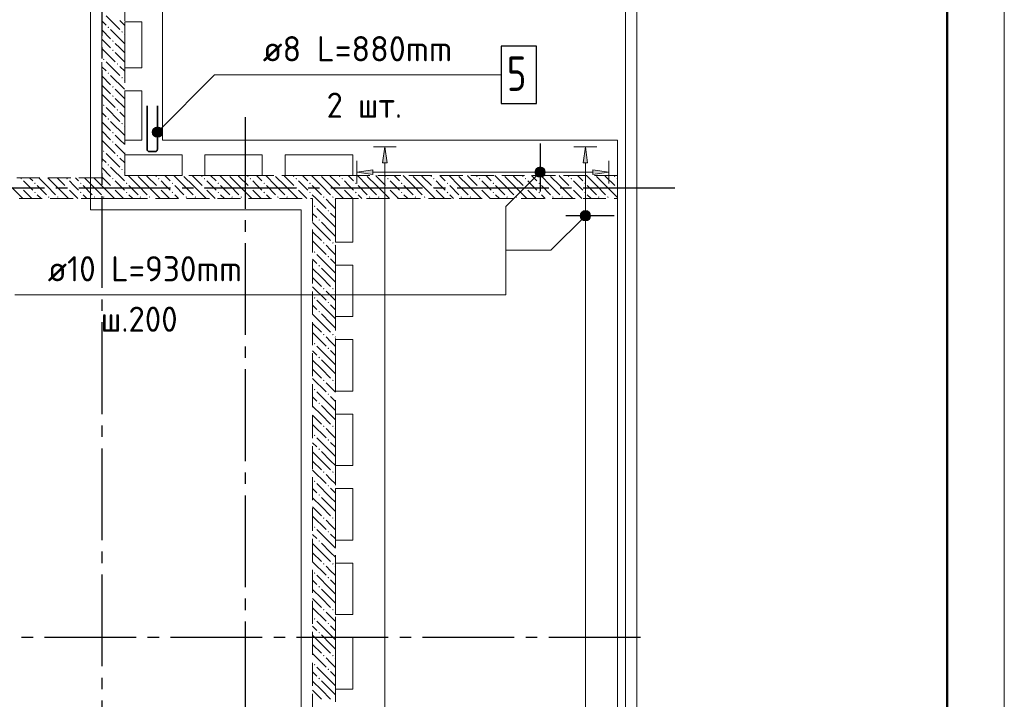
# Model space of a CAD drawing. Header units: millimetres. Extents: x 0 to 32559, y 0 to 42000.
# Tile 19 of 20: x 21108 to 29700, y 27012 to 32940. Entities that reach past the tile are written whole.
import ezdxf

# ---------------------------------------------------------------- set-up
doc = ezdxf.new("R2010")
doc.units = ezdxf.units.MM
doc.linetypes.add('______2', pattern=[270, 200, -70])
doc.linetypes.add('______5', pattern=[1100, 800, -100, 100, -100])
for name, color, linetype, lineweight in [('Standard', 7, 'Continuous', 25), ('Обрамление П-обр. равн.', 7, 'Continuous', 25), ('Оси', 40, '______5', 18), ('Позиционная метка линия выноска', 7, 'Continuous', 13), ('Позиционная метка номер позиции', 7, 'Continuous', 13), ('Фиксатор', 7, 'Continuous', 25)]:
    doc.layers.add(name, color=color, linetype=linetype, lineweight=lineweight)
doc.layers.add('ЖБ Перекрытие верхний уровень', color=7, linetype='Continuous', lineweight=25, true_color=0xe0e0ff)
doc.layers.add('ЖБ Стена верхний уровень', color=7, linetype='Continuous', lineweight=25, true_color=0x006e00)
doc.styles.add('ISOCPEUR', font='txt')

msp = doc.modelspace()

# ---------------------------------------------------------------- hatches: boundary and pattern name
at = {"layer": 'ЖБ Стена верхний уровень', "linetype": 'Continuous', "lineweight": 18, "transparency": 33554687}
for points in [[(21874.5, 32873.1), (21881, 32879.6), (21887.5, 32873.1), (21881, 32866.6)], [(21994.5, 32833.1), (22001, 32839.6), (22007.5, 32833.1), (22001, 32826.6)], [(21914.5, 32753.1), (21921, 32759.6), (21927.4, 32753.1), (21921, 32746.6)], [(21914.5, 32673.1), (21921, 32679.6), (21927.4, 32673.1), (21921, 32666.6)], [(21834.5, 32593.1), (21840.9, 32599.6), (21847.4, 32593.1), (21840.9, 32586.6)], [(21874.5, 32473.1), (21881, 32479.6), (21887.5, 32473.1), (21881, 32466.6)], [(21954.4, 32553.1), (21960.9, 32559.6), (21967.4, 32553.1), (21960.9, 32546.6)], [(21994.5, 32433.1), (22001, 32439.6), (22007.5, 32433.1), (22001, 32426.6)], [(21914.5, 32353.1), (21921, 32359.6), (21927.4, 32353.1), (21921, 32346.6)], [(21914.5, 32273.1), (21921, 32279.6), (21927.4, 32273.1), (21921, 32266.6)], [(21834.5, 32193.1), (21840.9, 32199.6), (21847.4, 32193.1), (21840.9, 32186.6)], [(21954.4, 32153.1), (21960.9, 32159.6), (21967.4, 32153.1), (21960.9, 32146.6)], [(21874.5, 32073.1), (21881, 32079.6), (21887.5, 32073.1), (21881, 32066.6)], [(21994.5, 32033.1), (22001, 32039.6), (22007.5, 32033.1), (22001, 32026.6)], [(21914.5, 31953.1), (21921, 31959.6), (21927.4, 31953.1), (21921, 31946.6)], [(21914.5, 31873.1), (21921, 31879.6), (21927.4, 31873.1), (21921, 31866.6)], [(21834.5, 31793.1), (21840.9, 31799.6), (21847.4, 31793.1), (21840.9, 31786.6)], [(21954.4, 31753.1), (21960.9, 31759.6), (21967.4, 31753.1), (21960.9, 31746.6)], [(21874.5, 31673.1), (21881, 31679.6), (21887.5, 31673.1), (21881, 31666.6)], [(21994.5, 31633.1), (22001, 31639.6), (22007.5, 31633.1), (22001, 31626.6)], [(21114.5, 31553.1), (21121, 31559.6), (21127.4, 31553.1), (21121, 31546.6)], [(21514.5, 31553.1), (21521, 31559.6), (21527.4, 31553.1), (21521, 31546.6)], [(21914.5, 31553.1), (21921, 31559.6), (21927.4, 31553.1), (21921, 31546.6)], [(22314.5, 31553.1), (22321, 31559.6), (22327.4, 31553.1), (22321, 31546.6)], [(22714.5, 31553.1), (22721, 31559.6), (22727.4, 31553.1), (22721, 31546.6)], [(23114.5, 31553.1), (23121, 31559.6), (23127.4, 31553.1), (23121, 31546.6)], [(23514.5, 31553.1), (23521, 31559.6), (23527.4, 31553.1), (23521, 31546.6)], [(23914.5, 31553.1), (23921, 31559.6), (23927.4, 31553.1), (23921, 31546.6)], [(24314.5, 31553.1), (24321, 31559.6), (24327.4, 31553.1), (24321, 31546.6)], [(24714.5, 31553.1), (24721, 31559.6), (24727.4, 31553.1), (24721, 31546.6)], [(25114.5, 31553.1), (25121, 31559.6), (25127.4, 31553.1), (25121, 31546.6)], [(25514.5, 31553.1), (25521, 31559.6), (25527.4, 31553.1), (25521, 31546.6)], [(25914.5, 31553.1), (25921, 31559.6), (25927.4, 31553.1), (25921, 31546.6)], [(26314.5, 31553.1), (26321, 31559.6), (26324, 31556.6), (26324, 31549.7), (26321, 31546.6)], [(21114.5, 31473.1), (21121, 31479.6), (21127.4, 31473.1), (21121, 31466.6)], [(21234.5, 31513.1), (21240.9, 31519.6), (21247.4, 31513.1), (21240.9, 31506.6)], [(21514.5, 31473.1), (21521, 31479.6), (21527.4, 31473.1), (21521, 31466.6)], [(21634.5, 31513.1), (21640.9, 31519.6), (21647.4, 31513.1), (21640.9, 31506.6)], [(21914.5, 31473.1), (21921, 31479.6), (21927.4, 31473.1), (21921, 31466.6)], [(22034.5, 31513.1), (22040.9, 31519.6), (22047.4, 31513.1), (22040.9, 31506.6)], [(22314.5, 31473.1), (22321, 31479.6), (22327.4, 31473.1), (22321, 31466.6)], [(22434.5, 31513.1), (22440.9, 31519.6), (22447.4, 31513.1), (22440.9, 31506.6)], [(22714.5, 31473.1), (22721, 31479.6), (22727.4, 31473.1), (22721, 31466.6)], [(22834.5, 31513.1), (22840.9, 31519.6), (22847.4, 31513.1), (22840.9, 31506.6)], [(23114.5, 31473.1), (23121, 31479.6), (23127.4, 31473.1), (23121, 31466.6)], [(23234.5, 31513.1), (23240.9, 31519.6), (23247.4, 31513.1), (23240.9, 31506.6)], [(23514.5, 31473.1), (23521, 31479.6), (23527.4, 31473.1), (23521, 31466.6)], [(23634.5, 31513.1), (23640.9, 31519.6), (23647.4, 31513.1), (23640.9, 31506.6)], [(23914.5, 31473.1), (23921, 31479.6), (23927.4, 31473.1), (23921, 31466.6)], [(24034.5, 31513.1), (24040.9, 31519.6), (24047.4, 31513.1), (24040.9, 31506.6)], [(24314.5, 31473.1), (24321, 31479.6), (24327.4, 31473.1), (24321, 31466.6)], [(24434.5, 31513.1), (24440.9, 31519.6), (24447.4, 31513.1), (24440.9, 31506.6)], [(24714.5, 31473.1), (24721, 31479.6), (24727.4, 31473.1), (24721, 31466.6)], [(24834.5, 31513.1), (24840.9, 31519.6), (24847.4, 31513.1), (24840.9, 31506.6)], [(25114.5, 31473.1), (25121, 31479.6), (25127.4, 31473.1), (25121, 31466.6)], [(25234.5, 31513.1), (25240.9, 31519.6), (25247.4, 31513.1), (25240.9, 31506.6)], [(25514.5, 31473.1), (25521, 31479.6), (25527.4, 31473.1), (25521, 31466.6)], [(25634.5, 31513.1), (25640.9, 31519.6), (25647.4, 31513.1), (25640.9, 31506.6)], [(25914.5, 31473.1), (25921, 31479.6), (25927.4, 31473.1), (25921, 31466.6)], [(26034.5, 31513.1), (26040.9, 31519.6), (26047.4, 31513.1), (26040.9, 31506.6)], [(26314.5, 31473.1), (26321, 31479.6), (26324, 31476.6), (26324, 31469.7), (26321, 31466.6)], [(21234.5, 31433.1), (21240.9, 31439.6), (21247.4, 31433.1), (21240.9, 31426.6)], [(21354.4, 31393.1), (21360.9, 31399.6), (21367.4, 31393.1), (21360.9, 31386.6)], [(21434.5, 31393.1), (21440.9, 31399.6), (21447.4, 31393.1), (21440.9, 31386.6)], [(21634.5, 31433.1), (21640.9, 31439.6), (21647.4, 31433.1), (21640.9, 31426.6)], [(21754.4, 31393.1), (21760.9, 31399.6), (21767.4, 31393.1), (21760.9, 31386.6)], [(21834.5, 31393.1), (21840.9, 31399.6), (21847.4, 31393.1), (21840.9, 31386.6)], [(22034.5, 31433.1), (22040.9, 31439.6), (22047.4, 31433.1), (22040.9, 31426.6)], [(22154.4, 31393.1), (22160.9, 31399.6), (22167.4, 31393.1), (22160.9, 31386.6)], [(22234.5, 31393.1), (22240.9, 31399.6), (22247.4, 31393.1), (22240.9, 31386.6)], [(22434.5, 31433.1), (22440.9, 31439.6), (22447.4, 31433.1), (22440.9, 31426.6)], [(22554.4, 31393.1), (22560.9, 31399.6), (22567.4, 31393.1), (22560.9, 31386.6)], [(22634.5, 31393.1), (22640.9, 31399.6), (22647.4, 31393.1), (22640.9, 31386.6)], [(22834.5, 31433.1), (22840.9, 31439.6), (22847.4, 31433.1), (22840.9, 31426.6)], [(22954.4, 31393.1), (22960.9, 31399.6), (22967.4, 31393.1), (22960.9, 31386.6)], [(23034.5, 31393.1), (23040.9, 31399.6), (23047.4, 31393.1), (23040.9, 31386.6)], [(23234.5, 31433.1), (23240.9, 31439.6), (23247.4, 31433.1), (23240.9, 31426.6)], [(23354.4, 31393.1), (23360.9, 31399.6), (23367.4, 31393.1), (23360.9, 31386.6)], [(23434.5, 31393.1), (23440.9, 31399.6), (23447.4, 31393.1), (23440.9, 31386.6)], [(23634.5, 31433.1), (23640.9, 31439.6), (23647.4, 31433.1), (23640.9, 31426.6)], [(23754.4, 31393.1), (23760.9, 31399.6), (23767.4, 31393.1), (23760.9, 31386.6)], [(23834.5, 31393.1), (23840.9, 31399.6), (23847.4, 31393.1), (23840.9, 31386.6)], [(24034.5, 31433.1), (24040.9, 31439.6), (24047.4, 31433.1), (24040.9, 31426.6)], [(24154.4, 31393.1), (24160.9, 31399.6), (24167.4, 31393.1), (24160.9, 31386.6)], [(24234.5, 31393.1), (24240.9, 31399.6), (24247.4, 31393.1), (24240.9, 31386.6)], [(24434.5, 31433.1), (24440.9, 31439.6), (24447.4, 31433.1), (24440.9, 31426.6)], [(24554.4, 31393.1), (24560.9, 31399.6), (24567.4, 31393.1), (24560.9, 31386.6)], [(24634.5, 31393.1), (24640.9, 31399.6), (24647.4, 31393.1), (24640.9, 31386.6)], [(24834.5, 31433.1), (24840.9, 31439.6), (24847.4, 31433.1), (24840.9, 31426.6)], [(24954.4, 31393.1), (24960.9, 31399.6), (24967.4, 31393.1), (24960.9, 31386.6)], [(25034.5, 31393.1), (25040.9, 31399.6), (25047.4, 31393.1), (25040.9, 31386.6)], [(25234.5, 31433.1), (25240.9, 31439.6), (25247.4, 31433.1), (25240.9, 31426.6)], [(25354.4, 31393.1), (25360.9, 31399.6), (25367.4, 31393.1), (25360.9, 31386.6)], [(25434.5, 31393.1), (25440.9, 31399.6), (25447.4, 31393.1), (25440.9, 31386.6)], [(25634.5, 31433.1), (25640.9, 31439.6), (25647.4, 31433.1), (25640.9, 31426.6)], [(25754.4, 31393.1), (25760.9, 31399.6), (25767.4, 31393.1), (25760.9, 31386.6)], [(25834.5, 31393.1), (25840.9, 31399.6), (25847.4, 31393.1), (25840.9, 31386.6)], [(26034.5, 31433.1), (26040.9, 31439.6), (26047.4, 31433.1), (26040.9, 31426.6)], [(26154.4, 31393.1), (26160.9, 31399.6), (26167.4, 31393.1), (26160.9, 31386.6)], [(26234.5, 31393.1), (26240.9, 31399.6), (26247.4, 31393.1), (26240.9, 31386.6)], [(23674.5, 31313.1), (23681, 31319.6), (23687.5, 31313.1), (23681, 31306.6)], [(23794.5, 31273.1), (23801, 31279.6), (23807.5, 31273.1), (23801, 31266.6)], [(23714.5, 31193.1), (23721, 31199.6), (23727.4, 31193.1), (23721, 31186.6)], [(23754.4, 30993.1), (23760.9, 30999.6), (23767.4, 30993.1), (23760.9, 30986.6)], [(23834.5, 30993.1), (23840.9, 30999.6), (23847.4, 30993.1), (23840.9, 30986.6)], [(23674.5, 30913.1), (23681, 30919.6), (23687.5, 30913.1), (23681, 30906.6)], [(23794.5, 30873.1), (23801, 30879.6), (23807.5, 30873.1), (23801, 30866.6)], [(23714.5, 30793.1), (23721, 30799.6), (23727.4, 30793.1), (23721, 30786.6)], [(23754.4, 30593.1), (23760.9, 30599.6), (23767.4, 30593.1), (23760.9, 30586.6)], [(23834.5, 30593.1), (23840.9, 30599.6), (23847.4, 30593.1), (23840.9, 30586.6)], [(23674.5, 30513.1), (23681, 30519.6), (23687.5, 30513.1), (23681, 30506.6)], [(23794.5, 30473.1), (23801, 30479.6), (23807.5, 30473.1), (23801, 30466.6)], [(23714.5, 30393.1), (23721, 30399.6), (23727.4, 30393.1), (23721, 30386.6)], [(23754.4, 30193.1), (23760.9, 30199.6), (23767.4, 30193.1), (23760.9, 30186.6)], [(23834.5, 30193.1), (23840.9, 30199.6), (23847.4, 30193.1), (23840.9, 30186.6)], [(23674.5, 30113.1), (23681, 30119.6), (23687.5, 30113.1), (23681, 30106.6)], [(23794.5, 30073.1), (23801, 30079.6), (23807.5, 30073.1), (23801, 30066.6)], [(23714.5, 29993.1), (23721, 29999.6), (23727.4, 29993.1), (23721, 29986.6)], [(23754.4, 29793.1), (23760.9, 29799.6), (23767.4, 29793.1), (23760.9, 29786.6)], [(23834.5, 29793.1), (23840.9, 29799.6), (23847.4, 29793.1), (23840.9, 29786.6)], [(23674.5, 29713.1), (23681, 29719.6), (23687.5, 29713.1), (23681, 29706.6)], [(23794.5, 29673.1), (23801, 29679.6), (23807.5, 29673.1), (23801, 29666.6)], [(23714.5, 29593.1), (23721, 29599.6), (23727.4, 29593.1), (23721, 29586.6)], [(23754.4, 29393.1), (23760.9, 29399.6), (23767.4, 29393.1), (23760.9, 29386.6)], [(23834.5, 29393.1), (23840.9, 29399.6), (23847.4, 29393.1), (23840.9, 29386.6)], [(23674.5, 29313.1), (23681, 29319.6), (23687.5, 29313.1), (23681, 29306.6)], [(23794.5, 29273.1), (23801, 29279.6), (23807.5, 29273.1), (23801, 29266.6)], [(23714.5, 29193.1), (23721, 29199.6), (23727.4, 29193.1), (23721, 29186.6)], [(23754.4, 28993.1), (23760.9, 28999.6), (23767.4, 28993.1), (23760.9, 28986.6)], [(23834.5, 28993.1), (23840.9, 28999.6), (23847.4, 28993.1), (23840.9, 28986.6)], [(23674.5, 28913.1), (23681, 28919.6), (23687.5, 28913.1), (23681, 28906.6)], [(23794.5, 28873.1), (23801, 28879.6), (23807.5, 28873.1), (23801, 28866.6)], [(23714.5, 28793.1), (23721, 28799.6), (23727.4, 28793.1), (23721, 28786.6)], [(23754.4, 28593.1), (23760.9, 28599.6), (23767.4, 28593.1), (23760.9, 28586.6)], [(23834.5, 28593.1), (23840.9, 28599.6), (23847.4, 28593.1), (23840.9, 28586.6)], [(23674.5, 28513.1), (23681, 28519.6), (23687.5, 28513.1), (23681, 28506.6)], [(23794.5, 28473.1), (23801, 28479.6), (23807.5, 28473.1), (23801, 28466.6)], [(23714.5, 28393.1), (23721, 28399.6), (23727.4, 28393.1), (23721, 28386.6)], [(23754.4, 28193.1), (23760.9, 28199.6), (23767.4, 28193.1), (23760.9, 28186.6)], [(23834.5, 28193.1), (23840.9, 28199.6), (23847.4, 28193.1), (23840.9, 28186.6)], [(23674.5, 28113.1), (23681, 28119.6), (23687.5, 28113.1), (23681, 28106.6)], [(23794.5, 28073.1), (23801, 28079.6), (23807.5, 28073.1), (23801, 28066.6)], [(23714.5, 27993.1), (23721, 27999.6), (23727.4, 27993.1), (23721, 27986.6)], [(23754.4, 27793.1), (23760.9, 27799.6), (23767.4, 27793.1), (23760.9, 27786.6)], [(23834.5, 27793.1), (23840.9, 27799.6), (23847.4, 27793.1), (23840.9, 27786.6)], [(23674.5, 27713.1), (23681, 27719.6), (23687.5, 27713.1), (23681, 27706.6)], [(23794.5, 27673.1), (23801, 27679.6), (23807.5, 27673.1), (23801, 27666.6)], [(23714.5, 27593.1), (23721, 27599.6), (23727.4, 27593.1), (23721, 27586.6)], [(23754.4, 27393.1), (23760.9, 27399.6), (23767.4, 27393.1), (23760.9, 27386.6)], [(23834.5, 27393.1), (23840.9, 27399.6), (23847.4, 27393.1), (23840.9, 27386.6)], [(23674.5, 27313.1), (23681, 27319.6), (23687.5, 27313.1), (23681, 27306.6)], [(23794.5, 27273.1), (23801, 27279.6), (23807.5, 27273.1), (23801, 27266.6)], [(23714.5, 27193.1), (23721, 27199.6), (23727.4, 27193.1), (23721, 27186.6)]]:
    msp.add_hatch(color=7, dxfattribs=at).paths.add_polyline_path(points, flags=16)
at = {"layer": 'Обрамление П-обр. равн.', "linetype": 'Continuous', "lineweight": 13, "transparency": 33554687}
for points in [[(24314, 31690), (24294, 31830), (24274, 31690)], [(26064, 31690), (26044, 31830), (26024, 31690)], [(25610.3, 31587.5), (25610.3, 31632.5), (25604, 31610)], [(25610.3, 31632.5), (25626.5, 31571.3), (25626.5, 31648.7)], [(25610.3, 31632.5), (25610.3, 31587.5), (25626.5, 31571.3)], [(25626.5, 31648.7), (25649, 31565), (25649, 31655)], [(25626.5, 31648.7), (25626.5, 31571.3), (25649, 31565)], [(25649, 31655), (25649, 31565), (25671.5, 31571.3)], [(25649, 31655), (25671.5, 31571.3), (25671.5, 31648.7)], [(25671.5, 31648.7), (25671.5, 31571.3), (25687.7, 31587.5)], [(25671.5, 31648.7), (25687.7, 31587.5), (25687.7, 31632.5)], [(25687.7, 31632.5), (25687.7, 31587.5), (25694, 31610)], [(26109, 31590), (26249, 31610), (26109, 31630)], [(25999, 31230), (26089, 31230), (26082.7, 31252.5)], [(25999, 31230), (26082.7, 31252.5), (26005.3, 31252.5)], [(26005.3, 31207.5), (26089, 31230), (25999, 31230)], [(26005.3, 31252.5), (26082.7, 31252.5), (26066.5, 31268.7)], [(26005.3, 31252.5), (26066.5, 31268.7), (26021.5, 31268.7)], [(26005.3, 31207.5), (26082.7, 31207.5), (26089, 31230)], [(26021.5, 31191.3), (26082.7, 31207.5), (26005.3, 31207.5)], [(26021.5, 31268.7), (26066.5, 31268.7), (26044, 31275)], [(26021.5, 31191.3), (26066.5, 31191.3), (26082.7, 31207.5)], [(26066.5, 31191.3), (26021.5, 31191.3), (26044, 31185)]]:
    msp.add_hatch(color=7, dxfattribs=at).paths.add_polyline_path(points)
msp.add_hatch(color=7, dxfattribs=at).paths.add_polyline_path([(24189, 31590), (24049, 31610), (24189, 31630)], flags=16)
at = {"layer": 'Позиционная метка номер позиции', "linetype": 'Continuous', "lineweight": 13, "transparency": 33554687}
for points in [[(22265.7, 31970.5), (22340.8, 31927.2), (22277.2, 31990.8)], [(22265.7, 31947.5), (22320.5, 31915.7), (22265.7, 31970.5)], [(22265.7, 31970.5), (22320.5, 31915.7), (22340.8, 31927.2)], [(22277.2, 31990.8), (22352.3, 31947.5), (22297.5, 32002.3)], [(22277.2, 31990.8), (22340.8, 31927.2), (22352.3, 31947.5)], [(22297.5, 32002.3), (22352.3, 31947.5), (22352.3, 31970.5)], [(22297.5, 32002.3), (22352.3, 31970.5), (22320.5, 32002.3)], [(22320.5, 32002.3), (22352.3, 31970.5), (22340.8, 31990.8)], [(22297.5, 31915.7), (22265.7, 31947.5), (22277.2, 31927.2)], [(22265.7, 31947.5), (22297.5, 31915.7), (22320.5, 31915.7)], [(25680.8, 31578.2), (25617.2, 31641.8), (25605.7, 31621.5)], [(25680.8, 31578.2), (25605.7, 31621.5), (25660.4, 31566.7)], [(25660.4, 31566.7), (25605.7, 31621.5), (25605.7, 31598.5)], [(25692.3, 31598.5), (25637.5, 31653.3), (25617.2, 31641.8)], [(25692.3, 31598.5), (25617.2, 31641.8), (25680.8, 31578.2)], [(25692.3, 31621.5), (25660.4, 31653.3), (25637.5, 31653.3)], [(25692.3, 31621.5), (25637.5, 31653.3), (25692.3, 31598.5)], [(25660.4, 31653.3), (25692.3, 31621.5), (25680.8, 31641.8)], [(25660.4, 31566.7), (25605.7, 31598.5), (25637.5, 31566.7)], [(25637.5, 31566.7), (25605.7, 31598.5), (25617.2, 31578.2)], [(26075.8, 31198.2), (26012.2, 31261.8), (26000.7, 31241.5)], [(26075.8, 31198.2), (26000.7, 31241.5), (26055.5, 31186.7)], [(26055.5, 31186.7), (26000.7, 31241.5), (26000.7, 31218.5)], [(26055.5, 31186.7), (26000.7, 31218.5), (26032.5, 31186.7)], [(26032.5, 31186.7), (26000.7, 31218.5), (26012.2, 31198.2)], [(26087.3, 31218.5), (26032.5, 31273.3), (26012.2, 31261.8)], [(26087.3, 31218.5), (26012.2, 31261.8), (26075.8, 31198.2)], [(26087.3, 31241.5), (26055.5, 31273.3), (26032.5, 31273.3)], [(26087.3, 31241.5), (26032.5, 31273.3), (26087.3, 31218.5)], [(26055.5, 31273.3), (26087.3, 31241.5), (26075.8, 31261.8)]]:
    msp.add_hatch(color=7, dxfattribs=at).paths.add_polyline_path(points)

# ---------------------------------------------------------------- linework, layer by layer
at = {"layer": 'Standard', "color": 7, "linetype": 'Continuous', "lineweight": 13, "transparency": 33554687}
msp.add_lwpolyline([(0, 0), (29700, 0), (29700, 42000), (0, 42000), (0, 0)], close=True, dxfattribs=at)
at = {"layer": 'Standard', "color": 7, "linetype": 'Continuous', "lineweight": 50, "transparency": 33554687}
msp.add_lwpolyline([(2000, 41500), (29200, 41500), (29200, 500), (2000, 500), (2000, 41500)], close=True, dxfattribs=at)
at = {"layer": 'Standard', "color": 254, "linetype": 'Continuous', "lineweight": 13, "true_color": 0xc4c4ff, "transparency": 33554687}
for points in [[(7219, 16759), (26494, 16759), (26494, 38671), (7219, 38671), (7219, 16759)], [(7319, 16859), (26394, 16859), (26394, 38571), (7319, 38571), (7319, 16859)]]:
    msp.add_lwpolyline(points, dxfattribs=at)
at = {"layer": 'ЖБ Перекрытие верхний уровень', "color": 7, "linetype": 'Continuous', "lineweight": 18, "transparency": 33554687}
for p, q in [((22354, 31890), (22354, 38500)), ((22024, 32520), (22024, 32920)), ((22024, 32920), (22174, 32920)), ((22174, 32920), (22174, 32520)), ((22174, 32520), (22024, 32520)), ((22024, 32320), (22174, 32320)), ((22024, 31890), (22024, 32320)), ((22174, 32320), (22174, 31890)), ((22174, 31890), (22024, 31890)), ((26324, 31890), (22354, 31890)), ((26324, 23210), (26324, 31890)), ((22024, 31760), (22524, 31760)), ((22024, 31580), (22024, 31760)), ((22524, 31760), (22524, 31580)), ((22724, 31580), (22724, 31760)), ((22724, 31760), (23224, 31760)), ((23224, 31760), (23224, 31580)), ((23424, 31760), (24014, 31760)), ((23424, 31580), (23424, 31760)), ((24014, 31760), (24014, 31580)), ((22524, 31580), (22024, 31580)), ((23224, 31580), (22724, 31580)), ((24014, 31580), (23424, 31580)), ((23864, 31380), (24014, 31380)), ((23864, 31000), (23864, 31380)), ((24014, 31380), (24014, 31000)), ((24014, 31000), (23864, 31000)), ((23864, 30350), (23864, 30800)), ((23864, 30800), (24014, 30800)), ((24014, 30800), (24014, 30350)), ((24014, 30350), (23864, 30350)), ((23864, 30150), (24014, 30150)), ((23864, 29700), (23864, 30150)), ((24014, 30150), (24014, 29700)), ((24014, 29700), (23864, 29700)), ((23864, 29050), (23864, 29500)), ((23864, 29500), (24014, 29500)), ((24014, 29500), (24014, 29050)), ((24014, 29050), (23864, 29050)), ((23864, 28850), (24014, 28850)), ((23864, 28400), (23864, 28850)), ((24014, 28850), (24014, 28400)), ((24014, 28400), (23864, 28400)), ((23864, 27750), (23864, 28200)), ((23864, 28200), (24014, 28200)), ((24014, 28200), (24014, 27750)), ((24014, 27750), (23864, 27750)), ((23864, 27550), (24014, 27550)), ((23864, 27100), (23864, 27550)), ((24014, 27550), (24014, 27100)), ((24014, 27100), (23864, 27100))]:
    msp.add_line(p, q, dxfattribs=at)
at = {"layer": 'ЖБ Стена верхний уровень', "color": 251, "linetype": '______2', "lineweight": 13, "true_color": 0x656565, "transparency": 33554687}
for p, q in [((21824, 37970), (21824, 31560)), ((22024, 31580), (22024, 37970)), ((21824, 31560), (16244, 31560)), ((23864, 31580), (22024, 31580)), ((26324, 31580), (23864, 31580)), ((26324, 31380), (26324, 31580)), ((16244, 31380), (21824, 31380)), ((21824, 31380), (22024, 31380)), ((22024, 31380), (23664, 31380)), ((23664, 31380), (23664, 26430)), ((23864, 26450), (23864, 31380)), ((23864, 31380), (26324, 31380))]:
    msp.add_line(p, q, dxfattribs=at)
at = {"layer": 'ЖБ Стена верхний уровень', "color": 9, "linetype": 'Continuous', "lineweight": 18, "true_color": 0xc7c7c7, "transparency": 33554687}
for p, q in [((21860.9, 32893.1), (21824, 32930.1)), ((21860.9, 32973.1), (21981, 32853.1)), ((21981, 32933.1), (22024, 32890.1)), ((21824, 32850.1), (21901, 32773.1)), ((21901, 32853.1), (22021, 32733.1)), ((21824, 32770.1), (21901, 32693.1)), ((22024, 32810.1), (22021, 32813.1)), ((21824, 32690.1), (21940.9, 32573.1)), ((21981, 32693.1), (21940.9, 32733.1)), ((21940.9, 32653.1), (22024, 32570.1)), ((22021, 32653.1), (21981, 32693.1)), ((21860.9, 32573.1), (21981, 32453.1)), ((21860.9, 32493.1), (21824, 32530.1)), ((21981, 32533.1), (22024, 32490.1)), ((21824, 32450.1), (21901, 32373.1)), ((21901, 32453.1), (22021, 32333.1)), ((22024, 32410.1), (22021, 32413.1)), ((21824, 32370.1), (21901, 32293.1)), ((21981, 32293.1), (21940.9, 32333.1)), ((21824, 32290.1), (21940.9, 32173.1)), ((21940.9, 32253.1), (22024, 32170.1)), ((22021, 32253.1), (21981, 32293.1)), ((21860.9, 32173.1), (21981, 32053.1)), ((21860.9, 32093.1), (21824, 32130.1)), ((21824, 32050.1), (21901, 31973.1)), ((21901, 32053.1), (22021, 31933.1)), ((21981, 32133.1), (22024, 32090.1)), ((21824, 31970.1), (21901, 31893.1)), ((22024, 32010.1), (22021, 32013.1)), ((21824, 31890.1), (21940.9, 31773.1)), ((21981, 31893.1), (21940.9, 31933.1)), ((22021, 31853.1), (21981, 31893.1)), ((21940.9, 31853.1), (22024, 31770.1)), ((21860.9, 31693.1), (21824, 31730.1)), ((21860.9, 31773.1), (21981, 31653.1)), ((21981, 31733.1), (22024, 31690.1)), ((21824, 31650.1), (21901, 31573.1)), ((21901, 31653.1), (22021, 31533.1)), ((21194.1, 31560), (21221, 31533.1)), ((21340.9, 31493.1), (21274.1, 31560)), ((21354.1, 31560), (21421, 31493.1)), ((21434.1, 31560), (21501, 31493.1)), ((21594.1, 31560), (21621, 31533.1)), ((21740.9, 31493.1), (21674.1, 31560)), ((21754.1, 31560), (21821, 31493.1)), ((21824, 31570.1), (21901, 31493.1)), ((22024, 31610.1), (22021, 31613.1)), ((22140.9, 31493.1), (22054.1, 31580)), ((22140.9, 31573.1), (22221, 31493.1)), ((22221, 31573.1), (22214.1, 31580)), ((22221, 31573.1), (22301, 31493.1)), ((22294.1, 31580), (22301, 31573.1)), ((22374.1, 31580), (22421, 31533.1)), ((22540.9, 31493.1), (22454.1, 31580)), ((22540.9, 31573.1), (22621, 31493.1)), ((22621, 31573.1), (22614.1, 31580)), ((22621, 31573.1), (22701, 31493.1)), ((22694.1, 31580), (22701, 31573.1)), ((22774.1, 31580), (22821, 31533.1)), ((22940.9, 31493.1), (22854.1, 31580)), ((22940.9, 31573.1), (23021, 31493.1)), ((23021, 31573.1), (23014.1, 31580)), ((23021, 31573.1), (23101, 31493.1)), ((23094.1, 31580), (23101, 31573.1)), ((23174.1, 31580), (23221, 31533.1)), ((23340.9, 31493.1), (23254.1, 31580)), ((23340.9, 31573.1), (23421, 31493.1)), ((23421, 31573.1), (23414.1, 31580)), ((23421, 31573.1), (23501, 31493.1)), ((23494.1, 31580), (23501, 31573.1)), ((23574.1, 31580), (23621, 31533.1)), ((23740.9, 31493.1), (23654.1, 31580)), ((23740.9, 31573.1), (23821, 31493.1)), ((23821, 31573.1), (23814.1, 31580)), ((23821, 31573.1), (23864, 31530.1)), ((23894.1, 31580), (23901, 31573.1)), ((23974.1, 31580), (24021, 31533.1)), ((24140.9, 31493.1), (24054.1, 31580)), ((24140.9, 31573.1), (24221, 31493.1)), ((24221, 31573.1), (24214.1, 31580)), ((24221, 31573.1), (24301, 31493.1)), ((24294.1, 31580), (24301, 31573.1)), ((24374.1, 31580), (24421, 31533.1)), ((24540.9, 31493.1), (24454.1, 31580)), ((24540.9, 31573.1), (24621, 31493.1)), ((24621, 31573.1), (24614.1, 31580)), ((24621, 31573.1), (24701, 31493.1)), ((24694.1, 31580), (24701, 31573.1)), ((24774.1, 31580), (24821, 31533.1)), ((24940.9, 31493.1), (24854.1, 31580)), ((24940.9, 31573.1), (25021, 31493.1)), ((25021, 31573.1), (25014.1, 31580)), ((25021, 31573.1), (25101, 31493.1)), ((25094.1, 31580), (25101, 31573.1)), ((25174.1, 31580), (25221, 31533.1)), ((25340.9, 31493.1), (25254.1, 31580)), ((25340.9, 31573.1), (25421, 31493.1)), ((25421, 31573.1), (25414.1, 31580)), ((25421, 31573.1), (25501, 31493.1)), ((25494.1, 31580), (25501, 31573.1)), ((25574.1, 31580), (25621, 31533.1)), ((25740.9, 31493.1), (25654.1, 31580)), ((25740.9, 31573.1), (25821, 31493.1)), ((25821, 31573.1), (25814.1, 31580)), ((25821, 31573.1), (25901, 31493.1)), ((25894.1, 31580), (25901, 31573.1)), ((25974.1, 31580), (26021, 31533.1)), ((26140.9, 31493.1), (26054.1, 31580)), ((26140.9, 31573.1), (26221, 31493.1)), ((26221, 31573.1), (26214.1, 31580)), ((26221, 31573.1), (26301, 31493.1)), ((26294.1, 31580), (26301, 31573.1)), ((21021, 31493.1), (21134.1, 31380)), ((21181, 31493.1), (21140.9, 31533.1)), ((21140.9, 31453.1), (21214.1, 31380)), ((21221, 31453.1), (21181, 31493.1)), ((21260.9, 31493.1), (21340.9, 31413.1)), ((21340.9, 31493.1), (21421, 31413.1)), ((21421, 31493.1), (21534.1, 31380)), ((21581, 31493.1), (21540.9, 31533.1)), ((21540.9, 31453.1), (21614.1, 31380)), ((21621, 31453.1), (21581, 31493.1)), ((21660.9, 31493.1), (21740.9, 31413.1)), ((21740.9, 31493.1), (21821, 31413.1)), ((21821, 31493.1), (21824, 31490.1)), ((21824, 31490.1), (21934.1, 31380)), ((21981, 31493.1), (21940.9, 31533.1)), ((21940.9, 31453.1), (22014.1, 31380)), ((22021, 31453.1), (21981, 31493.1)), ((22060.9, 31493.1), (22140.9, 31413.1)), ((22140.9, 31493.1), (22221, 31413.1)), ((22221, 31493.1), (22334.1, 31380)), ((22381, 31493.1), (22340.9, 31533.1)), ((22340.9, 31453.1), (22414.1, 31380)), ((22421, 31453.1), (22381, 31493.1)), ((22460.9, 31493.1), (22540.9, 31413.1)), ((22540.9, 31493.1), (22621, 31413.1)), ((22621, 31493.1), (22734.1, 31380)), ((22781, 31493.1), (22740.9, 31533.1)), ((22740.9, 31453.1), (22814.1, 31380)), ((22821, 31453.1), (22781, 31493.1)), ((22860.9, 31493.1), (22940.9, 31413.1)), ((22940.9, 31493.1), (23021, 31413.1)), ((23021, 31493.1), (23134.1, 31380)), ((23181, 31493.1), (23140.9, 31533.1)), ((23140.9, 31453.1), (23214.1, 31380)), ((23221, 31453.1), (23181, 31493.1)), ((23260.9, 31493.1), (23340.9, 31413.1)), ((23340.9, 31493.1), (23421, 31413.1)), ((23421, 31493.1), (23534.1, 31380)), ((23581, 31493.1), (23540.9, 31533.1)), ((23540.9, 31453.1), (23614.1, 31380)), ((23621, 31453.1), (23581, 31493.1)), ((23660.9, 31493.1), (23740.9, 31413.1)), ((23740.9, 31493.1), (23821, 31413.1)), ((23821, 31493.1), (23864, 31450.1)), ((23864, 31530.1), (23901, 31493.1)), ((23864, 31450.1), (23934.1, 31380)), ((23981, 31493.1), (23940.9, 31533.1)), ((23940.9, 31453.1), (24014.1, 31380)), ((24021, 31453.1), (23981, 31493.1)), ((24060.9, 31493.1), (24140.9, 31413.1)), ((24140.9, 31493.1), (24221, 31413.1)), ((24221, 31493.1), (24334.1, 31380)), ((24381, 31493.1), (24340.9, 31533.1)), ((24340.9, 31453.1), (24414.1, 31380)), ((24421, 31453.1), (24381, 31493.1)), ((24460.9, 31493.1), (24540.9, 31413.1)), ((24540.9, 31493.1), (24621, 31413.1)), ((24621, 31493.1), (24734.1, 31380)), ((24781, 31493.1), (24740.9, 31533.1)), ((24740.9, 31453.1), (24814.1, 31380)), ((24821, 31453.1), (24781, 31493.1)), ((24860.9, 31493.1), (24940.9, 31413.1)), ((24940.9, 31493.1), (25021, 31413.1)), ((25021, 31493.1), (25134.1, 31380)), ((25181, 31493.1), (25140.9, 31533.1)), ((25140.9, 31453.1), (25214.1, 31380)), ((25221, 31453.1), (25181, 31493.1)), ((25260.9, 31493.1), (25340.9, 31413.1)), ((25340.9, 31493.1), (25421, 31413.1)), ((25421, 31493.1), (25534.1, 31380)), ((25581, 31493.1), (25540.9, 31533.1)), ((25540.9, 31453.1), (25614.1, 31380)), ((25621, 31453.1), (25581, 31493.1)), ((25660.9, 31493.1), (25740.9, 31413.1)), ((25740.9, 31493.1), (25821, 31413.1)), ((25821, 31493.1), (25934.1, 31380)), ((25981, 31493.1), (25940.9, 31533.1)), ((25940.9, 31453.1), (26014.1, 31380)), ((26021, 31453.1), (25981, 31493.1)), ((26060.9, 31493.1), (26140.9, 31413.1)), ((26140.9, 31493.1), (26221, 31413.1)), ((26221, 31493.1), (26324, 31390.1)), ((21260.9, 31413.1), (21294.1, 31380)), ((21660.9, 31413.1), (21694.1, 31380)), ((22060.9, 31413.1), (22094.1, 31380)), ((22460.9, 31413.1), (22494.1, 31380)), ((22860.9, 31413.1), (22894.1, 31380)), ((23260.9, 31413.1), (23294.1, 31380)), ((23660.9, 31413.1), (23694.1, 31380)), ((23694.1, 31380), (23781, 31293.1)), ((23821, 31333.1), (23781, 31373.1)), ((23860.9, 31373.1), (23864, 31370.1)), ((24060.9, 31413.1), (24094.1, 31380)), ((24460.9, 31413.1), (24494.1, 31380)), ((24860.9, 31413.1), (24894.1, 31380)), ((25260.9, 31413.1), (25294.1, 31380)), ((25660.9, 31413.1), (25694.1, 31380)), ((26060.9, 31413.1), (26094.1, 31380)), ((23821, 31173.1), (23701, 31293.1)), ((23860.9, 31293.1), (23821, 31333.1)), ((23664, 31250.1), (23701, 31213.1)), ((23821, 31253.1), (23864, 31210.1)), ((23740.9, 31093.1), (23664, 31170.1)), ((23740.9, 31173.1), (23821, 31093.1)), ((23821, 31173.1), (23864, 31130.1)), ((23664, 31090.1), (23740.9, 31013.1)), ((23740.9, 31093.1), (23821, 31013.1)), ((23821, 31093.1), (23864, 31050.1)), ((23664, 31010.1), (23781, 30893.1)), ((23821, 30933.1), (23781, 30973.1)), ((23860.9, 30893.1), (23821, 30933.1)), ((23860.9, 30973.1), (23864, 30970.1)), ((23664, 30850.1), (23701, 30813.1)), ((23821, 30773.1), (23701, 30893.1)), ((23821, 30853.1), (23864, 30810.1)), ((23740.9, 30693.1), (23664, 30770.1)), ((23740.9, 30773.1), (23821, 30693.1)), ((23821, 30773.1), (23864, 30730.1)), ((23664, 30690.1), (23740.9, 30613.1)), ((23740.9, 30693.1), (23821, 30613.1)), ((23821, 30693.1), (23864, 30650.1)), ((23664, 30610.1), (23781, 30493.1)), ((23821, 30533.1), (23781, 30573.1)), ((23860.9, 30493.1), (23821, 30533.1)), ((23860.9, 30573.1), (23864, 30570.1)), ((23664, 30450.1), (23701, 30413.1)), ((23821, 30373.1), (23701, 30493.1)), ((23821, 30453.1), (23864, 30410.1)), ((23740.9, 30293.1), (23664, 30370.1)), ((23740.9, 30373.1), (23821, 30293.1)), ((23821, 30373.1), (23864, 30330.1)), ((23664, 30290.1), (23740.9, 30213.1)), ((23740.9, 30293.1), (23821, 30213.1)), ((23821, 30293.1), (23864, 30250.1)), ((23664, 30210.1), (23781, 30093.1)), ((23821, 30133.1), (23781, 30173.1)), ((23860.9, 30173.1), (23864, 30170.1)), ((23821, 29973.1), (23701, 30093.1)), ((23860.9, 30093.1), (23821, 30133.1)), ((23664, 30050.1), (23701, 30013.1)), ((23821, 30053.1), (23864, 30010.1)), ((23740.9, 29893.1), (23664, 29970.1)), ((23740.9, 29973.1), (23821, 29893.1)), ((23821, 29973.1), (23864, 29930.1)), ((23664, 29890.1), (23740.9, 29813.1)), ((23740.9, 29893.1), (23821, 29813.1)), ((23821, 29893.1), (23864, 29850.1)), ((23664, 29810.1), (23781, 29693.1)), ((23821, 29733.1), (23781, 29773.1)), ((23860.9, 29693.1), (23821, 29733.1)), ((23860.9, 29773.1), (23864, 29770.1)), ((23664, 29650.1), (23701, 29613.1)), ((23821, 29573.1), (23701, 29693.1)), ((23821, 29653.1), (23864, 29610.1)), ((23740.9, 29493.1), (23664, 29570.1)), ((23740.9, 29573.1), (23821, 29493.1)), ((23821, 29573.1), (23864, 29530.1)), ((23664, 29490.1), (23740.9, 29413.1)), ((23740.9, 29493.1), (23821, 29413.1)), ((23821, 29493.1), (23864, 29450.1)), ((23664, 29410.1), (23781, 29293.1)), ((23821, 29333.1), (23781, 29373.1)), ((23860.9, 29293.1), (23821, 29333.1)), ((23860.9, 29373.1), (23864, 29370.1)), ((23664, 29250.1), (23701, 29213.1)), ((23821, 29173.1), (23701, 29293.1)), ((23821, 29253.1), (23864, 29210.1)), ((23740.9, 29093.1), (23664, 29170.1)), ((23740.9, 29173.1), (23821, 29093.1)), ((23821, 29173.1), (23864, 29130.1)), ((23664, 29090.1), (23740.9, 29013.1)), ((23740.9, 29093.1), (23821, 29013.1)), ((23821, 29093.1), (23864, 29050.1)), ((23664, 29010.1), (23781, 28893.1)), ((23821, 28933.1), (23781, 28973.1)), ((23860.9, 28973.1), (23864, 28970.1)), ((23821, 28773.1), (23701, 28893.1)), ((23860.9, 28893.1), (23821, 28933.1)), ((23664, 28850.1), (23701, 28813.1)), ((23821, 28853.1), (23864, 28810.1)), ((23740.9, 28693.1), (23664, 28770.1)), ((23740.9, 28773.1), (23821, 28693.1)), ((23821, 28773.1), (23864, 28730.1)), ((23664, 28690.1), (23740.9, 28613.1)), ((23740.9, 28693.1), (23821, 28613.1)), ((23821, 28693.1), (23864, 28650.1)), ((23664, 28610.1), (23781, 28493.1)), ((23821, 28533.1), (23781, 28573.1)), ((23860.9, 28493.1), (23821, 28533.1)), ((23860.9, 28573.1), (23864, 28570.1)), ((23664, 28450.1), (23701, 28413.1)), ((23821, 28373.1), (23701, 28493.1)), ((23821, 28453.1), (23864, 28410.1)), ((23740.9, 28293.1), (23664, 28370.1)), ((23740.9, 28373.1), (23821, 28293.1)), ((23821, 28373.1), (23864, 28330.1)), ((23664, 28290.1), (23740.9, 28213.1)), ((23740.9, 28293.1), (23821, 28213.1)), ((23821, 28293.1), (23864, 28250.1)), ((23664, 28210.1), (23781, 28093.1)), ((23821, 28133.1), (23781, 28173.1)), ((23860.9, 28093.1), (23821, 28133.1)), ((23860.9, 28173.1), (23864, 28170.1)), ((23664, 28050.1), (23701, 28013.1)), ((23821, 27973.1), (23701, 28093.1)), ((23821, 28053.1), (23864, 28010.1)), ((23740.9, 27893.1), (23664, 27970.1)), ((23740.9, 27973.1), (23821, 27893.1)), ((23821, 27973.1), (23864, 27930.1)), ((23664, 27890.1), (23740.9, 27813.1)), ((23740.9, 27893.1), (23821, 27813.1)), ((23821, 27893.1), (23864, 27850.1)), ((23664, 27810.1), (23781, 27693.1)), ((23821, 27733.1), (23781, 27773.1)), ((23860.9, 27773.1), (23864, 27770.1)), ((23821, 27573.1), (23701, 27693.1)), ((23860.9, 27693.1), (23821, 27733.1)), ((23664, 27650.1), (23701, 27613.1)), ((23821, 27653.1), (23864, 27610.1)), ((23740.9, 27493.1), (23664, 27570.1)), ((23740.9, 27573.1), (23821, 27493.1)), ((23821, 27573.1), (23864, 27530.1)), ((23664, 27490.1), (23740.9, 27413.1)), ((23664, 27410.1), (23781, 27293.1)), ((23740.9, 27493.1), (23821, 27413.1)), ((23821, 27493.1), (23864, 27450.1)), ((23821, 27333.1), (23781, 27373.1)), ((23860.9, 27293.1), (23821, 27333.1)), ((23860.9, 27373.1), (23864, 27370.1)), ((23664, 27250.1), (23701, 27213.1)), ((23821, 27173.1), (23701, 27293.1)), ((23821, 27253.1), (23864, 27210.1)), ((23740.9, 27093.1), (23664, 27170.1)), ((23740.9, 27173.1), (23821, 27093.1)), ((23821, 27173.1), (23864, 27130.1)), ((23664, 27090.1), (23740.9, 27013.1)), ((23740.9, 27093.1), (23821, 27013.1)), ((23821, 27093.1), (23864, 27050.1))]:
    msp.add_line(p, q, dxfattribs=at)
at = {"layer": 'Обрамление П-обр. равн.', "color": 7, "linetype": 'Continuous', "lineweight": 13, "transparency": 33554687}
for p, q in [((23209, 32459), (25031, 32459)), ((21222, 30540), (23264, 30540))]:
    msp.add_line(p, q, dxfattribs=at)
at = {"layer": 'Обрамление П-обр. равн.', "color": 251, "linetype": 'Continuous', "lineweight": 13, "true_color": 0x494949, "transparency": 33554687}
for p, q in [((24294, 31830), (24194, 31830)), ((24294, 31830), (24274, 31690)), ((24314, 31690), (24294, 31830)), ((24294, 31830), (24394, 31830)), ((24294, 31830), (24294, 31830)), ((26044, 31830), (25944, 31830)), ((26044, 31830), (26024, 31690)), ((26064, 31690), (26044, 31830)), ((26044, 31830), (26144, 31830)), ((26044, 31830), (26044, 31830)), ((24049, 31610), (24049, 31710)), ((26249, 31610), (26249, 31710)), ((24049, 31610), (24189, 31630)), ((24189, 31630), (24189, 31590)), ((24274, 31690), (24314, 31690)), ((24294, 23860), (24294, 31690)), ((25649, 31655), (25649, 31655)), ((26024, 31690), (26064, 31690)), ((26044, 31260), (26044, 31690)), ((26249, 31610), (26109, 31630)), ((26109, 31630), (26109, 31590)), ((24189, 31590), (24049, 31610)), ((24049, 31610), (24049, 31510)), ((24049, 31610), (24049, 31610)), ((24189, 31610), (25619, 31610)), ((25649, 31565), (25649, 31565)), ((25679, 31610), (26109, 31610)), ((26109, 31590), (26249, 31610)), ((26249, 31610), (26249, 31510)), ((26249, 31610), (26249, 31610)), ((25999, 31230), (25999, 31230)), ((26044, 23370), (26044, 31200)), ((26089, 31230), (26089, 31230))]:
    msp.add_line(p, q, dxfattribs=at)
at = {"layer": 'Обрамление П-обр. равн.', "color": 7, "linetype": 'Continuous', "lineweight": 25, "transparency": 33554687}
for p, q in [((25649, 31860), (25649, 31440)), ((26294, 31230), (25874, 31230))]:
    msp.add_line(p, q, dxfattribs=at)
msp.add_lwpolyline([(25309, 32209), (25619, 32209), (25619, 32709), (25309, 32709), (25309, 32209)], dxfattribs=at)
at = {"layer": 'Обрамление П-обр. равн.', "color": 7, "linetype": 'Continuous', "lineweight": 35, "transparency": 33554687}
msp.add_lwpolyline([(22219, 32189), (22219, 31808.1), (22219.5, 31804.6), (22220.7, 31800.9), (22222.6, 31797.6), (22224.9, 31794.9), (22227.6, 31792.6), (22230.9, 31790.7), (22234.6, 31789.5), (22238.1, 31789), (22289.9, 31789), (22293.4, 31789.5), (22297.1, 31790.7), (22300.4, 31792.6), (22303.1, 31794.9), (22305.4, 31797.6), (22307.3, 31800.9), (22308.5, 31804.6), (22309, 31808.1), (22309, 32189)], dxfattribs=at)
at = {"layer": 'Обрамление П-обр. равн.', "color": 251, "linetype": 'Continuous', "lineweight": 13, "true_color": 0x494949, "transparency": 33554687}
for centre in [(25649, 31610), (26044, 31230)]:
    msp.add_circle(centre, 45, dxfattribs=at)
at = {"layer": 'Оси', "color": 8, "linetype": '______5', "lineweight": -3, "transparency": 33554687}
for p, q in [((21824, 39100), (21824, 14930)), ((23074, 32090), (23074, 14930)), ((26824, 31470), (4600, 31470)), ((26524, 27550), (4600, 27550))]:
    msp.add_line(p, q, dxfattribs=at)
at = {"layer": 'Позиционная метка линия выноска', "color": 251, "linetype": 'Continuous', "lineweight": 13, "true_color": 0x494949, "transparency": 33554687}
msp.add_lwpolyline([(8974, 37870), (14983.8, 37870), (14983.8, 37510), (16083.8, 37510), (16083.8, 37870), (21724, 37870), (21724, 31280), (23564, 31280), (23564, 23820), (21724, 23820), (21724, 16980)], dxfattribs=at)
at = {"layer": 'Позиционная метка номер позиции', "color": 7, "linetype": 'Continuous', "lineweight": 13, "transparency": 33554687}
for p, q in [((22277.2, 31990.8), (22277.2, 31990.8)), ((22340.8, 31990.8), (22340.8, 31990.8)), ((22277.2, 31927.2), (22277.2, 31927.2)), ((22340.8, 31927.2), (22340.8, 31927.2)), ((25617.2, 31641.8), (25617.2, 31641.8)), ((25680.8, 31641.8), (25680.8, 31641.8)), ((25617.2, 31578.2), (25617.2, 31578.2)), ((25680.8, 31578.2), (25680.8, 31578.2)), ((26012.2, 31261.8), (26012.2, 31261.8)), ((26012.2, 31198.2), (26012.2, 31198.2)), ((26075.8, 31261.8), (26075.8, 31261.8)), ((26075.8, 31198.2), (26075.8, 31198.2))]:
    msp.add_line(p, q, dxfattribs=at)
for points in [[(22309, 31959), (22809, 32459), (25309, 32459)], [(25649, 31610), (25349, 31310), (25349, 30540), (21064, 30540)], [(26044, 31230), (25744, 30930), (25349, 30930), (25349, 30540), (21064, 30540)]]:
    msp.add_lwpolyline(points, dxfattribs=at)
for centre in [(22309, 31959), (25649, 31610), (26044, 31230)]:
    msp.add_circle(centre, 45, dxfattribs=at)

# ---------------------------------------------------------------- texts
at = {"layer": 'Обрамление П-обр. равн.', "color": 7, "linetype": 'Continuous', "lineweight": 13, "transparency": 33554687, "attachment_point": 7, "style": 'ISOCPEUR'}
for s, insert, char_height, width in [('\\W0.98;ø8 L=880mm ', (23229, 32576.3), 220, 1888.522), ('\\W0.78;5', (25359, 32319), 300, 326.416), ('\\W0.96;ø10 L=930mm ', (21352, 30657.3), 220, 1996.291), ('\\W0.95;ш.200 ', (21814, 30217.3), 220, 962.129)]:
    msp.add_mtext(s, dxfattribs=dict(at, insert=insert, char_height=char_height, width=width))
at = {"layer": 'Фиксатор', "color": 7, "linetype": 'Continuous', "lineweight": 25, "transparency": 33554687, "insert": (23786.2, 32084), "char_height": 220, "width": 851.602, "attachment_point": 7, "style": 'ISOCPEUR'}
msp.add_mtext('\\W0.94;2 шт.', dxfattribs=at)

doc.saveas('drawing.dxf')
